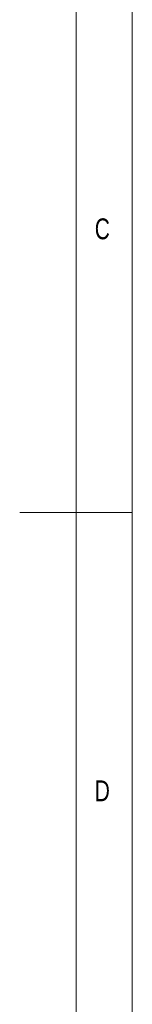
# Paper-space layout 'Sheet6' of a CAD drawing. Header units: millimetres. Extents: x 5 to 415, y 5 to 292.
# Tile 6 of 7: x 405 to 415, y 105 to 192. Entities that reach past the tile are written whole.
import ezdxf

# ---------------------------------------------------------------- set-up
doc = ezdxf.new("R2010")
doc.units = ezdxf.units.MM
doc.styles.add('SLDTEXTSTYLE1', font='TXT', dxfattribs={"width": 0.75})

psp = doc.layouts.new('Sheet6')

# ---------------------------------------------------------------- linework, layer by layer
at = {"color": 7, "linetype": 'Continuous', "lineweight": 0}
for p, q in [((415, 5), (415, 292)), ((410, 287), (410, 75)), ((415, 148.5), (405, 148.5))]:
    psp.add_line(p, q, dxfattribs=at)

# ---------------------------------------------------------------- texts
at = {"color": 7, "linetype": 'Continuous', "lineweight": 0, "char_height": 1.852, "attachment_point": 1, "style": 'SLDTEXTSTYLE1'}
for s, insert in [('C', (411.667, 174.668)), ('D', (411.667, 124.668))]:
    psp.add_mtext(s, dxfattribs=dict(at, insert=insert))

doc.saveas('drawing.dxf')
